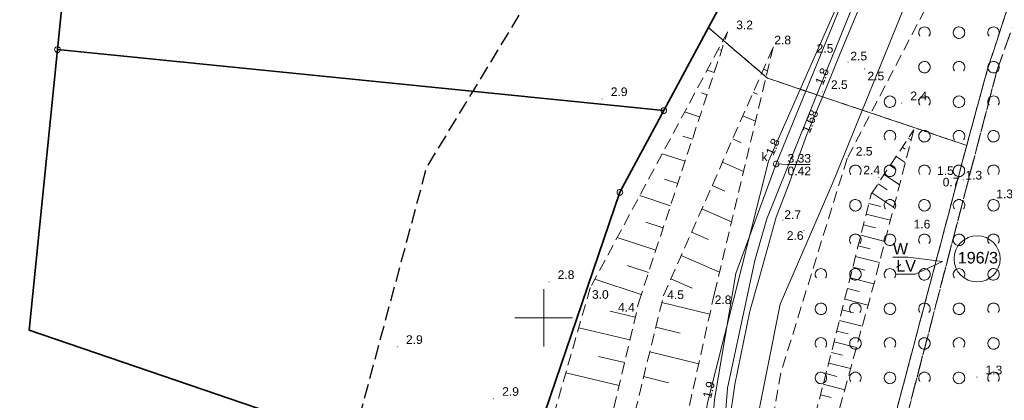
# Model space of a CAD drawing. Extents: x 5461355 to 5464904, y 5969481 to 5972975.
# Tile 13 of 40: x 5462354 to 5462440, y 5972143 to 5972176. Entities that reach past the tile are written whole.
import ezdxf
from ezdxf.enums import TextEntityAlignment as Align

# ---------------------------------------------------------------- set-up
doc = ezdxf.new("R2010")
doc.units = 0
for name, pattern in [('L_0_05', [1.75, 1.25, -0.5]), ('PRZER1-1', [1, 0.5, -0.5]), ('PRZER2-1', [1.5, 1, -0.5]), ('PRZER3-1', [2, 1.5, -0.5])]:
    doc.linetypes.add(name, pattern=pattern)
doc.layers.get('0').update_dxf_attribs({"linetype": 'CONTINUOUS'})
for name, color, linetype, lineweight in [('GEPPGD', 7, 'CONTINUOUS', 18), ('GESDZI', 7, 'CONTINUOUS', 18), ('GESDZI_O', 7, 'CONTINUOUS', 18), ('GSPWPN', 7, 'CONTINUOUS', 13), ('GSPWPN_O', 7, 'CONTINUOUS', 13), ('GSSZAD', 7, 'CONTINUOUS', 18), ('GSSZSN', 7, 'CONTINUOUS', 18), ('GUPPRZ_O', 7, 'CONTINUOUS', 18), ('KRZYZE_2000', 230, 'CONTINUOUS', 18), ('ZAKRES', 3, 'L_0_05', 18)]:
    doc.layers.add(name, color=color, linetype=linetype, lineweight=lineweight)
for name, color, linetype, lineweight, true_color in [('GESKKL', 7, 'CONTINUOUS', 18, 0x24bc24), ('GESKKL_O', 7, 'CONTINUOUS', 18, 0x24bc24), ('GESUZY', 7, 'CONTINUOUS', 18, 0x008000), ('GESUZY_O', 7, 'CONTINUOUS', 18, 0x008000), ('GULEPR', 1, 'CONTINUOUS', 18, 0xff0000), ('GULGPR', 7, 'CONTINUOUS', 18, 0xbfbf00), ('GULKPR', 7, 'CONTINUOUS', 18, 0x803300), ('GULTPR', 7, 'CONTINUOUS', 18, 0xff9100), ('GULWPR', 5, 'CONTINUOUS', 18, 0x0000ff), ('GUPKSD', 7, 'CONTINUOUS', 18, 0x803300), ('GUPKSD_O', 7, 'CONTINUOUS', 18, 0x803300)]:
    doc.layers.add(name, color=color, linetype=linetype, lineweight=lineweight, true_color=true_color)
doc.styles.add('Arial', font='arial.ttf')

# ---------------------------------------------------------------- blocks, each defined once
blk = doc.blocks.new('GSPWPN1')
blk.add_hatch(color=0).paths.add_polyline_path([(-0.045, 0), (-0.043, -0.012), (-0.039, -0.022), (-0.032, -0.032), (-0.022, -0.039), (-0.012, -0.043), (0, -0.045), (0.012, -0.043), (0.022, -0.039), (0.032, -0.032), (0.039, -0.022), (0.043, -0.012), (0.045, 0), (0.043, 0.012), (0.039, 0.022), (0.032, 0.032), (0.022, 0.039), (0.012, 0.043), (0, 0.045), (-0.012, 0.043), (-0.022, 0.039), (-0.032, 0.032), (-0.039, 0.022), (-0.043, 0.012)])
blk = doc.blocks.new('GUPKSD1')
at = {"color": 0}
blk.add_lwpolyline([(0, 0.25), (0.064705, 0.241481), (0.125, 0.216506), (0.176777, 0.176777), (0.216506, 0.125), (0.241481, 0.064705), (0.25, 0), (0.241481, -0.064705), (0.216506, -0.125), (0.176777, -0.176777), (0.125, -0.216506), (0.064705, -0.241481), (0, -0.25), (-0.064705, -0.241481), (-0.125, -0.216506), (-0.176777, -0.176777), (-0.216506, -0.125), (-0.241481, -0.064705), (-0.25, 0), (-0.241481, 0.064705), (-0.216506, 0.125), (-0.176777, 0.176777), (-0.125, 0.216506), (-0.064705, 0.241481)], close=True, dxfattribs=at)
blk = doc.blocks.new('GEPPGD1_1')
at = {"color": 0}
blk.add_lwpolyline([(0, 0.25), (0.077254, 0.237764), (0.146946, 0.202254), (0.202254, 0.146946), (0.237764, 0.077254), (0.25, 0), (0.237764, -0.077254), (0.202254, -0.146946), (0.146946, -0.202254), (0.077254, -0.237764), (0, -0.25), (-0.077254, -0.237764), (-0.146946, -0.202254), (-0.202254, -0.146946), (-0.237764, -0.077254), (-0.25, 0), (-0.237764, 0.077254), (-0.202254, 0.146946), (-0.146946, 0.202254), (-0.077254, 0.237764)], close=True, dxfattribs=at)
blk = doc.blocks.new('GEPPGD1_2')
blk.add_hatch(color=0).paths.add_polyline_path([(0, -0.045), (0.013906, -0.042798), (0.02645, -0.036406), (0.036406, -0.02645), (0.042798, -0.013906), (0.045, 0), (0.042798, 0.013906), (0.036406, 0.02645), (0.02645, 0.036406), (0.013906, 0.042798), (0, 0.045), (-0.013906, 0.042798), (-0.02645, 0.036406), (-0.036406, 0.02645), (-0.042798, 0.013906), (-0.045, 0), (-0.042798, -0.013906), (-0.036406, -0.02645), (-0.02645, -0.036406), (-0.013906, -0.042798)])
blk = doc.blocks.new('GSSZAD1')
at = {"color": 0}
blk.add_lwpolyline([(0.5, 0), (0.490964, 0.094626), (0.464184, 0.185831), (0.420627, 0.27032), (0.361867, 0.34504), (0.290028, 0.407288), (0.207708, 0.454816), (0.117879, 0.485906), (0.023791, 0.499434), (-0.071157, 0.494911), (-0.163534, 0.4725), (-0.25, 0.433013), (-0.32743, 0.377875), (-0.393027, 0.309079), (-0.444418, 0.229113), (-0.479746, 0.140866), (-0.497736, 0.047528), (-0.497736, -0.047528), (-0.479746, -0.140866), (-0.444418, -0.229113), (-0.393027, -0.309079), (-0.32743, -0.377875), (-0.25, -0.433013), (-0.163534, -0.4725), (-0.071157, -0.494911), (0.023791, -0.499434), (0.117879, -0.485906), (0.207708, -0.454816), (0.290028, -0.407288), (0.361867, -0.34504), (0.420627, -0.27032), (0.464184, -0.185831), (0.490964, -0.094626)], close=True, dxfattribs=at)
blk = doc.blocks.new('GSSZAD2')
at = {"color": 0}
blk.add_lwpolyline([(-0.390312, -0.3125), (-0.445567, -0.226869), (-0.482312, -0.131814), (-0.49902, -0.031282), (-0.494998, 0.070549), (-0.470412, 0.169449), (-0.426283, 0.26131), (-0.364446, 0.342315), (-0.287468, 0.409099), (-0.198548, 0.458889), (-0.10138, 0.489614), (0, 0.5), (0.10138, 0.489614), (0.198548, 0.458889), (0.287468, 0.409099), (0.364446, 0.342315), (0.426283, 0.26131), (0.470412, 0.169449), (0.494998, 0.070549), (0.49902, -0.031282), (0.482312, -0.131814), (0.445567, -0.226869), (0.390312, -0.3125)], dxfattribs=at)

msp = doc.modelspace()

# ---------------------------------------------------------------- linework, layer by layer
at = {"layer": 'GESDZI', "color": 84, "linetype": 'Continuous', "lineweight": 35, "elevation": 10.22}
for points in [[(5462464.99, 5972231.39), (5462432.19, 5972224.99), (5462427.17, 5972199.15), (5462410.43, 5972168), (5462406.62, 5972160.9), (5462385.18, 5972097.94), (5462407.14, 5972103.91), (5462448.06, 5972094.45), (5462450.21, 5972103.75), (5462455.34, 5972102.56), (5462452.32, 5972150.13), (5462452.01, 5972160.32), (5462452.51, 5972171.14), (5462453.89, 5972181.3), (5462456.12, 5972191.3), (5462459.04, 5972200.82), (5462462.69, 5972210.08), (5462471.3, 5972227.41)], [(5462410.43, 5972168), (5462427.17, 5972199.15), (5462432.19, 5972224.99), (5462361.56, 5972210.96), (5462357.76, 5972173.3)], [(5462385.18, 5972097.94), (5462406.62, 5972160.9), (5462410.43, 5972168), (5462357.76, 5972173.3), (5462355.3, 5972148.91), (5462383.19, 5972139.41), (5462370.4, 5972101.86)]]:
    msp.add_lwpolyline(points, close=True, dxfattribs=at)
at = {"layer": 'GESDZI_O', "color": 84, "linetype": 'Continuous', "lineweight": 0}
msp.add_circle((5462437.652, 5972155.119), 2.003, dxfattribs=at)
at = {"layer": 'GESKKL', "color": 252, "linetype": 'PRZER3-1', "lineweight": 18}
for points in [[(5462432.19, 5972224.99), (5462427.17, 5972199.15), (5462414.304, 5972175.208), (5462419.44, 5972170.82), (5462436.75, 5972164.98), (5462438.56, 5972171.6), (5462443.13, 5972185.52), (5462444.79, 5972196.46), (5462445.76, 5972196.29), (5462444.24, 5972184.97), (5462442.57, 5972180.36), (5462453.786, 5972180.532), (5462453.89, 5972181.3), (5462456.12, 5972191.3), (5462459.04, 5972200.82), (5462462.69, 5972210.08), (5462471.3, 5972227.41), (5462464.99, 5972231.39)], [(5462330.305, 5972140.9), (5462327.54, 5972115), (5462351.08, 5972106.99), (5462385.18, 5972097.94), (5462406.62, 5972160.9), (5462410.43, 5972168), (5462414.304, 5972175.208), (5462427.17, 5972199.15), (5462432.19, 5972224.99), (5462385.949, 5972215.805), (5462389.26, 5972198.95), (5462384.89, 5972198.08), (5462385.35, 5972195.62), (5462378.82, 5972194.31), (5462378.34, 5972196.77), (5462371.72, 5972195.46), (5462368.36, 5972212.311), (5462361.56, 5972210.96), (5462359.173, 5972187.3), (5462350.12, 5972188.31), (5462340.08, 5972189.41), (5462330.706, 5972140.855)], [(5462439.37, 5972171.46), (5462442.57, 5972180.36), (5462444.24, 5972184.97), (5462445.76, 5972196.29), (5462444.79, 5972196.46), (5462443.13, 5972185.52), (5462438.56, 5972171.6), (5462436.75, 5972164.98), (5462419.81, 5972100.981), (5462420.949, 5972100.717)], [(5462442.57, 5972180.36), (5462439.37, 5972171.46), (5462420.949, 5972100.717), (5462458.58, 5972092.02), (5462457.87, 5972101.97), (5462455.34, 5972102.56), (5462452.32, 5972150.13), (5462452.01, 5972160.32), (5462452.51, 5972171.14), (5462453.786, 5972180.532)], [(5462419.81, 5972100.981), (5462436.75, 5972164.98), (5462419.44, 5972170.82), (5462414.304, 5972175.208), (5462410.43, 5972168), (5462406.62, 5972160.9), (5462385.18, 5972097.94), (5462407.14, 5972103.91)]]:
    msp.add_lwpolyline(points, close=True, dxfattribs=at)
at = {"layer": 'GESKKL_O', "color": 252, "linetype": 'Continuous', "lineweight": 13, "flags": 128}
msp.add_lwpolyline([(5462434.655, 5972154.897), (5462432.27, 5972153.786), (5462430.63, 5972153.786)], dxfattribs=at)
at = {"layer": 'GESUZY', "color": 252, "linetype": 'PRZER1-1', "lineweight": 18}
for points in [[(5462432.19, 5972224.99), (5462427.17, 5972199.15), (5462414.304, 5972175.208), (5462419.44, 5972170.82), (5462436.75, 5972164.98), (5462438.56, 5972171.6), (5462443.13, 5972185.52), (5462444.79, 5972196.46), (5462445.76, 5972196.29), (5462444.24, 5972184.97), (5462442.57, 5972180.36), (5462453.786, 5972180.532), (5462453.89, 5972181.3), (5462456.12, 5972191.3), (5462459.04, 5972200.82), (5462462.69, 5972210.08), (5462471.3, 5972227.41), (5462464.99, 5972231.39)], [(5462330.305, 5972140.9), (5462327.54, 5972115), (5462351.08, 5972106.99), (5462385.18, 5972097.94), (5462406.62, 5972160.9), (5462410.43, 5972168), (5462414.304, 5972175.208), (5462427.17, 5972199.15), (5462432.19, 5972224.99), (5462385.949, 5972215.805), (5462389.26, 5972198.95), (5462384.89, 5972198.08), (5462385.35, 5972195.62), (5462378.82, 5972194.31), (5462378.34, 5972196.77), (5462371.72, 5972195.46), (5462368.36, 5972212.311), (5462361.56, 5972210.96), (5462359.173, 5972187.3), (5462350.12, 5972188.31), (5462340.08, 5972189.41), (5462330.706, 5972140.855)], [(5462439.37, 5972171.46), (5462442.57, 5972180.36), (5462444.24, 5972184.97), (5462445.76, 5972196.29), (5462444.79, 5972196.46), (5462443.13, 5972185.52), (5462438.56, 5972171.6), (5462436.75, 5972164.98), (5462419.81, 5972100.981), (5462420.949, 5972100.717)], [(5462442.57, 5972180.36), (5462439.37, 5972171.46), (5462420.949, 5972100.717), (5462458.58, 5972092.02), (5462457.87, 5972101.97), (5462455.34, 5972102.56), (5462452.32, 5972150.13), (5462452.01, 5972160.32), (5462452.51, 5972171.14), (5462453.786, 5972180.532)], [(5462419.81, 5972100.981), (5462436.75, 5972164.98), (5462419.44, 5972170.82), (5462414.304, 5972175.208), (5462410.43, 5972168), (5462406.62, 5972160.9), (5462385.18, 5972097.94), (5462407.14, 5972103.91)]]:
    msp.add_lwpolyline(points, close=True, dxfattribs=at)
at = {"layer": 'GESUZY_O', "color": 252, "linetype": 'Continuous', "lineweight": 13, "flags": 128}
msp.add_lwpolyline([(5462434.655, 5972154.897), (5462431.658, 5972155.272), (5462430.338, 5972155.272)], dxfattribs=at)
at = {"layer": 'GSSZAD', "color": 252, "linetype": 'PRZER2-1', "lineweight": 18}
msp.add_lwpolyline([(5462457.068, 5972145.976), (5462456.663, 5972158.117), (5462458.551, 5972180.874), (5462461.826, 5972196.045), (5462470.007, 5972215.604), (5462467.216, 5972221.115), (5462442.851, 5972195.417), (5462426.361, 5972163.844), (5462420.603, 5972145.229), (5462414.153, 5972107.869), (5462429.004, 5972109.634), (5462447.067, 5972106.831), (5462459.302, 5972101.863), (5462459.793, 5972105.878), (5462459.021, 5972107.622), (5462458.667, 5972116.741), (5462458.285, 5972128.025)], close=True, dxfattribs=at)
at = {"layer": 'GSSZSN', "color": 252, "linetype": 'PRZER2-1', "lineweight": 18}
for points in [[(5462393.891, 5972105.981), (5462396.675, 5972114.703), (5462404.382, 5972134.887), (5462408.26, 5972151.366), (5462415.972, 5972174.823), (5462404.04, 5972152.6), (5462399.113, 5972135.476), (5462394.739, 5972123.232), (5462391.911, 5972114.928), (5462388.104, 5972102.959)], [(5462393.891, 5972105.981), (5462399.084, 5972114.054), (5462406.139, 5972134.512), (5462410.411, 5972151.931), (5462419.946, 5972173.52), (5462414.83, 5972152.138), (5462410.82, 5972134.049), (5462402.688, 5972110.957), (5462402.354, 5972104.963), (5462395.064, 5972100.222), (5462388.104, 5972102.959)], [(5462412.161, 5972102.197), (5462416.089, 5972114.805), (5462419.42, 5972125.519), (5462424.685, 5972145.764), (5462428.444, 5972160.731), (5462432.145, 5972166.324), (5462428.757, 5972153.191), (5462422.84, 5972131.739), (5462416.195, 5972107.148), (5462414.897, 5972102.106)]]:
    msp.add_lwpolyline(points, close=True, dxfattribs=at)
at = {"layer": 'GSSZSN', "color": 252, "linetype": 'Continuous', "lineweight": 18}
for points in [[(5462415.452, 5972173.24), (5462415.311, 5972173.286)], [(5462414.817, 5972171.311), (5462414.196, 5972171.515)], [(5462419.102, 5972171.609), (5462419.452, 5972171.454)], [(5462418.208, 5972169.585), (5462418.568, 5972169.426)], [(5462414.183, 5972169.381), (5462413.702, 5972169.54)], [(5462413.549, 5972167.452), (5462412.245, 5972167.881)], [(5462417.314, 5972167.56), (5462418.405, 5972167.079)], [(5462412.914, 5972165.523), (5462412.092, 5972165.793)], [(5462416.42, 5972165.536), (5462417.151, 5972165.214)], [(5462431.676, 5972165.616), (5462431.921, 5972165.454)], [(5462431.15, 5972164.82), (5462431.409, 5972164.649)], [(5462412.28, 5972163.594), (5462410.293, 5972164.247)], [(5462430.624, 5972164.025), (5462431.417, 5972163.501)], [(5462415.526, 5972163.512), (5462417.358, 5972162.703)], [(5462430.098, 5972163.23), (5462430.631, 5972162.877)], [(5462411.646, 5972161.664), (5462410.482, 5972162.047)], [(5462429.572, 5972162.435), (5462430.913, 5972161.548)], [(5462414.632, 5972161.488), (5462415.733, 5972161.002)], [(5462429.045, 5972161.64), (5462429.853, 5972161.106)], [(5462411.011, 5972159.735), (5462408.342, 5972160.613)], [(5462428.519, 5972160.845), (5462430.409, 5972159.595)], [(5462413.738, 5972159.464), (5462416.311, 5972158.327)], [(5462428.245, 5972159.939), (5462429.303, 5972159.673)], [(5462428.013, 5972159.015), (5462430.123, 5972158.485)], [(5462410.377, 5972157.806), (5462408.872, 5972158.301)], [(5462427.78, 5972158.09), (5462428.832, 5972157.826)], [(5462409.743, 5972155.876), (5462406.391, 5972156.979)], [(5462412.844, 5972157.44), (5462414.316, 5972156.79)], [(5462427.548, 5972157.165), (5462429.646, 5972156.638)], [(5462427.316, 5972156.241), (5462428.362, 5972155.978)], [(5462411.95, 5972155.415), (5462415.264, 5972153.952)], [(5462427.084, 5972155.316), (5462429.17, 5972154.792)], [(5462409.109, 5972153.947), (5462407.262, 5972154.554)], [(5462426.851, 5972154.391), (5462427.892, 5972154.13)], [(5462408.474, 5972152.018), (5462404.44, 5972153.344)], [(5462411.056, 5972153.391), (5462412.901, 5972152.576)], [(5462426.619, 5972153.467), (5462428.69, 5972152.947)], [(5462426.387, 5972152.542), (5462427.412, 5972152.285)], [(5462426.155, 5972151.617), (5462428.183, 5972151.108)], [(5462410.264, 5972151.332), (5462414.425, 5972150.312)], [(5462407.952, 5972150.057), (5462405.777, 5972150.569)], [(5462425.923, 5972150.693), (5462426.926, 5972150.441)], [(5462407.487, 5972148.08), (5462403.041, 5972149.127)], [(5462409.737, 5972149.183), (5462411.842, 5972148.667)], [(5462425.69, 5972149.768), (5462427.675, 5972149.269)], [(5462425.458, 5972148.843), (5462426.44, 5972148.597)], [(5462425.226, 5972147.919), (5462427.168, 5972147.431)], [(5462407.022, 5972146.103), (5462404.75, 5972146.638)], [(5462409.21, 5972147.034), (5462413.467, 5972145.99)], [(5462424.994, 5972146.994), (5462425.954, 5972146.753)], [(5462424.762, 5972146.069), (5462426.661, 5972145.592)], [(5462406.556, 5972144.127), (5462401.916, 5972145.219)], [(5462408.683, 5972144.885), (5462410.836, 5972144.357)], [(5462424.524, 5972145.146), (5462425.464, 5972144.902)], [(5462424.284, 5972144.223), (5462426.15, 5972143.738)], [(5462424.044, 5972143.301), (5462424.97, 5972143.06)]]:
    msp.add_lwpolyline(points, dxfattribs=at)
at = {"layer": 'GULEPR', "color": 1, "linetype": 'Continuous', "lineweight": 18, "true_color": 0xff0000, "elevation": 10.14}
msp.add_lwpolyline([(5462447.61, 5972067.23), (5462449.86, 5972074.8), (5462450.8, 5972078.38), (5462452.66, 5972086.39), (5462452.43, 5972086.95), (5462443.54, 5972088.71), (5462431.87, 5972091.01), (5462427.51, 5972091.8), (5462425.33, 5972092.12), (5462421.41, 5972093.25), (5462414.45, 5972094.91), (5462413.99, 5972096.63), (5462409.52, 5972097.41), (5462408.98, 5972097.99), (5462411.91, 5972113.57), (5462413.93, 5972123.19), (5462414.53, 5972127.58), (5462415.3, 5972135.36), (5462415.98, 5972143.88), (5462418.34, 5972154.99), (5462419.39, 5972158.59), (5462423.86, 5972169.75), (5462433.79, 5972194.16)], dxfattribs=at)
msp.add_lwpolyline([(5462447.61, 5972067.23), (5462449.86, 5972074.8), (5462450.8, 5972078.38), (5462452.66, 5972086.39), (5462452.43, 5972086.95), (5462443.54, 5972088.71), (5462431.87, 5972091.01), (5462427.51, 5972091.8), (5462425.33, 5972092.12), (5462421.41, 5972093.25), (5462414.45, 5972094.91), (5462413.99, 5972096.63), (5462409.52, 5972097.41), (5462408.98, 5972097.99), (5462411.91, 5972113.57), (5462413.93, 5972123.19), (5462414.53, 5972127.58), (5462415.3, 5972135.36), (5462415.98, 5972143.88), (5462418.34, 5972154.99), (5462419.39, 5972158.59), (5462423.86, 5972169.75), (5462433.79, 5972194.16)], dxfattribs=at)
at = {"layer": 'GULGPR', "color": 52, "linetype": 'Continuous', "lineweight": 18, "true_color": 0xbfbf00, "elevation": 10.14}
msp.add_lwpolyline([(5462433.36, 5972191.26), (5462425.77, 5972172.96), (5462424.39, 5972169.61), (5462422.85, 5972165.93), (5462421.28, 5972161.53), (5462420.21, 5972158.74), (5462418.75, 5972153.52), (5462417.91, 5972150.57), (5462417.38, 5972148.03), (5462416.6, 5972144.2), (5462416.12, 5972140.78)], dxfattribs=at)
at = {"layer": 'GULKPR', "linetype": 'Continuous', "lineweight": 18}
for points in [[(5462420.196, 5972163.364), (5462438.43, 5972208.13)], [(5462413.346, 5972124.744), (5462414.843, 5972142.891), (5462416.692, 5972153.842), (5462420.196, 5972163.364)]]:
    msp.add_lwpolyline(points, dxfattribs=at)
at = {"layer": 'GULTPR', "color": 30, "linetype": 'Continuous', "lineweight": 18, "true_color": 0xff9100, "elevation": 10.14}
msp.add_lwpolyline([(5462462.2, 5972234.51), (5462450.43, 5972234.158), (5462449.091, 5972232.78), (5462447.924, 5972231.201), (5462438.018, 5972208.875), (5462435.179, 5972201.759), (5462428.501, 5972183.96), (5462419.527, 5972163.61), (5462414.195, 5972142.483), (5462412.711, 5972124.992), (5462411.092, 5972116.673), (5462407.3, 5972094.825), (5462402.792, 5972077.023), (5462401.096, 5972070.227), (5462392.258, 5972039.441), (5462386.279, 5972014.531), (5462384.401, 5971988.917), (5462380.341, 5971958.022), (5462377.764, 5971942.121), (5462376.701, 5971929.463), (5462373.291, 5971911.539), (5462373.192, 5971906.639)], dxfattribs=at)
msp.add_lwpolyline([(5462462.2, 5972234.51), (5462450.43, 5972234.158), (5462449.091, 5972232.78), (5462447.924, 5972231.201), (5462438.018, 5972208.875), (5462435.179, 5972201.759), (5462428.501, 5972183.96), (5462419.527, 5972163.61), (5462414.195, 5972142.483), (5462412.711, 5972124.992), (5462411.092, 5972116.673), (5462407.3, 5972094.825), (5462402.792, 5972077.023), (5462401.096, 5972070.227), (5462392.258, 5972039.441), (5462386.279, 5972014.531), (5462384.401, 5971988.917), (5462380.341, 5971958.022), (5462377.764, 5971942.121), (5462376.701, 5971929.463), (5462373.291, 5971911.539), (5462373.192, 5971906.639)], dxfattribs=at)
at = {"layer": 'GULWPR', "color": 5, "linetype": 'Continuous', "lineweight": 18, "true_color": 0x0000ff, "elevation": 10.14}
msp.add_lwpolyline([(5462438.29, 5972194.17), (5462425.14, 5972161.82), (5462420.54, 5972151.19), (5462417.04, 5972133.58), (5462412.95, 5972111.86), (5462411.49, 5972103.1), (5462410.78, 5972100.19), (5462408.03, 5972084.21), (5462404.39, 5972071.3), (5462398.85, 5972051.44), (5462394.88, 5972036.02), (5462391.35, 5972019.42), (5462387.51, 5971996), (5462384.51, 5971974.71), (5462382.51, 5971965.6)], dxfattribs=at)
at = {"layer": 'GUPPRZ_O', "color": 36, "linetype": 'Continuous', "lineweight": 13, "true_color": 0x803300, "elevation": 10.8, "flags": 128}
msp.add_lwpolyline([(5462420.196, 5972163.364), (5462421.187, 5972163.304), (5462423.147, 5972163.304)], dxfattribs=at)
at = {"layer": 'KRZYZE_2000', "color": 252, "lineweight": 18, "flags": 128}
for points in [[(5462400, 5972147.5), (5462400, 5972152.5)], [(5462397.5, 5972150), (5462402.5, 5972150)]]:
    msp.add_lwpolyline(points, dxfattribs=at)
at = {"layer": 'ZAKRES', "lineweight": 30, "flags": 128}
msp.add_lwpolyline([(5462543.8, 5972311.19), (5462511.46, 5972288.78), (5462481.09, 5972259.6), (5462422.01, 5972247.35), (5462418.13, 5972209.64), (5462389.82, 5972163.08), (5462367.15, 5972078.93), (5462475.94, 5972049.63), (5462481.47, 5972081.94), (5462475.95, 5972139.11), (5462481.03, 5972188.17), (5462517.69, 5972229.73), (5462568.77, 5972278.32)], close=True, dxfattribs=at)

# ---------------------------------------------------------------- block references
at = {"layer": 'GEPPGD', "color": 252, "linetype": 'Continuous', "lineweight": 18}
for name, p in [('GEPPGD1_1', (5462357.76, 5972173.3, 10.24)), ('GEPPGD1_1', (5462410.43, 5972168, 10.24)), ('GEPPGD1_1', (5462406.62, 5972160.9, 10.24)), ('GEPPGD1_2', (5462355.3, 5972148.91, 10.24))]:
    msp.add_blockref(name, p, dxfattribs=at)
at = {"layer": 'GSPWPN', "color": 252, "linetype": 'Continuous', "lineweight": 13}
for p in [(5462415.972, 5972174.823, 10.08), (5462419.946, 5972173.52, 10.08), (5462425.092, 5972172.812, 10.08), (5462426.441, 5972172.208, 10.08), (5462427.878, 5972171.624, 10.08), (5462424.202, 5972169.631, 10.08), (5462405.075, 5972169.011, 10.08), (5462431.103, 5972168.655, 10.08), (5462426.361, 5972163.844, 10.08), (5462429.115, 5972162.201, 10.08), (5462435.845, 5972162.355, 10.08), (5462436.085, 5972162.231, 10.08), (5462436.451, 5972161.987, 10.08), (5462420.787, 5972158.482, 10.08), (5462422.601, 5972157.578, 10.08), (5462432.64, 5972157.022, 10.08), (5462400.461, 5972153.117, 10.08), (5462404.04, 5972152.6, 10.08), (5462410.411, 5972151.931, 10.08), (5462414.83, 5972152.138, 10.08), (5462408.26, 5972151.366, 10.08), (5462387.28, 5972147.48, 10.08), (5462437.635, 5972144.842, 10.08), (5462395.64, 5972142.97, 10.08)]:
    msp.add_blockref('GSPWPN1', p, dxfattribs=at)
at = {"layer": 'GSSZAD', "color": 252, "linetype": 'Continuous', "lineweight": 18}
for name, p in [('GSSZAD2', (5462433.08, 5972174.773, 10.1)), ('GSSZAD1', (5462436.08, 5972174.773, 10.1)), ('GSSZAD2', (5462439.08, 5972174.773, 10.1)), ('GSSZAD1', (5462433.08, 5972171.773, 10.1)), ('GSSZAD2', (5462436.08, 5972171.773, 10.1)), ('GSSZAD1', (5462439.08, 5972171.773, 10.1)), ('GSSZAD1', (5462430.08, 5972168.773, 10.1)), ('GSSZAD2', (5462433.08, 5972168.773, 10.1)), ('GSSZAD1', (5462436.08, 5972168.773, 10.1)), ('GSSZAD2', (5462439.08, 5972168.773, 10.1)), ('GSSZAD2', (5462430.08, 5972165.773, 10.1)), ('GSSZAD1', (5462433.08, 5972165.773, 10.1)), ('GSSZAD2', (5462436.08, 5972165.773, 10.1)), ('GSSZAD1', (5462439.08, 5972165.773, 10.1)), ('GSSZAD2', (5462427.08, 5972162.773, 10.1)), ('GSSZAD1', (5462430.08, 5972162.773, 10.1)), ('GSSZAD2', (5462433.08, 5972162.773, 10.1)), ('GSSZAD1', (5462436.08, 5972162.773, 10.1)), ('GSSZAD2', (5462439.08, 5972162.773, 10.1)), ('GSSZAD1', (5462427.08, 5972159.773, 10.1)), ('GSSZAD2', (5462430.08, 5972159.773, 10.1)), ('GSSZAD1', (5462433.08, 5972159.773, 10.1)), ('GSSZAD2', (5462436.08, 5972159.773, 10.1)), ('GSSZAD1', (5462439.08, 5972159.773, 10.1)), ('GSSZAD2', (5462427.08, 5972156.773, 10.1)), ('GSSZAD1', (5462430.08, 5972156.773, 10.1)), ('GSSZAD2', (5462433.08, 5972156.773, 10.1)), ('GSSZAD1', (5462436.08, 5972156.773, 10.1)), ('GSSZAD2', (5462439.08, 5972156.773, 10.1)), ('GSSZAD2', (5462424.08, 5972153.773, 10.1)), ('GSSZAD1', (5462427.08, 5972153.773, 10.1)), ('GSSZAD2', (5462430.08, 5972153.773, 10.1)), ('GSSZAD1', (5462433.08, 5972153.773, 10.1)), ('GSSZAD2', (5462436.08, 5972153.773, 10.1)), ('GSSZAD1', (5462439.08, 5972153.773, 10.1)), ('GSSZAD1', (5462424.08, 5972150.773, 10.1)), ('GSSZAD2', (5462427.08, 5972150.773, 10.1)), ('GSSZAD1', (5462430.08, 5972150.773, 10.1)), ('GSSZAD2', (5462433.08, 5972150.773, 10.1)), ('GSSZAD1', (5462436.08, 5972150.773, 10.1)), ('GSSZAD2', (5462439.08, 5972150.773, 10.1)), ('GSSZAD2', (5462424.08, 5972147.773, 10.1)), ('GSSZAD1', (5462427.08, 5972147.773, 10.1)), ('GSSZAD2', (5462430.08, 5972147.773, 10.1)), ('GSSZAD1', (5462433.08, 5972147.773, 10.1)), ('GSSZAD2', (5462436.08, 5972147.773, 10.1)), ('GSSZAD1', (5462439.08, 5972147.773, 10.1)), ('GSSZAD1', (5462424.08, 5972144.773, 10.1)), ('GSSZAD2', (5462427.08, 5972144.773, 10.1)), ('GSSZAD1', (5462430.08, 5972144.773, 10.1)), ('GSSZAD2', (5462433.08, 5972144.773, 10.1)), ('GSSZAD1', (5462436.08, 5972144.773, 10.1)), ('GSSZAD2', (5462439.08, 5972144.773, 10.1))]:
    msp.add_blockref(name, p, dxfattribs=at)
at = {"layer": 'GUPKSD', "linetype": 'Continuous', "lineweight": 18}
msp.add_blockref('GUPKSD1', (5462420.196, 5972163.364, 10.16), dxfattribs=at)

# ---------------------------------------------------------------- texts
at = {"layer": 'GESDZI_O', "color": 84, "linetype": 'Continuous', "lineweight": 0, "style": 'Arial'}
msp.add_text('196/3', height=1, dxfattribs=at).set_placement((5462437.723, 5972154.721, 10.8), align=Align.CENTER)
at = {"layer": 'GESKKL_O', "color": 252, "linetype": 'Continuous', "lineweight": 0, "style": 'Arial'}
msp.add_text('ŁV', height=1, dxfattribs=at).set_placement((5462430.63, 5972154.016, 10.8))
at = {"layer": 'GESUZY_O', "color": 252, "linetype": 'Continuous', "lineweight": 0, "style": 'Arial'}
msp.add_text('W', height=1, dxfattribs=at).set_placement((5462430.338, 5972155.502, 10.8))
at = {"layer": 'GSPWPN_O', "color": 252, "linetype": 'Continuous', "lineweight": 0, "style": 'Arial'}
for s, p in [('3.2', (5462416.722, 5972175.073, 10.8)), ('2.8', (5462420.033, 5972173.754, 10.8)), ('2.5', (5462423.711, 5972173.027, 10.8)), ('2.5', (5462426.641, 5972172.361, 10.8)), ('2.5', (5462428.126, 5972170.628, 10.8)), ('2.5', (5462424.952, 5972169.881, 10.8)), ('2.9', (5462405.825, 5972169.261, 10.8)), ('2.4', (5462431.853, 5972168.905, 10.8)), ('2.5', (5462427.111, 5972164.094, 10.8)), ('2.4', (5462427.768, 5972162.463, 10.8)), ('1.5', (5462434.172, 5972162.411, 10.8)), ('1.3', (5462436.633, 5972162.014, 10.8)), ('0.7', (5462434.663, 5972161.41, 10.8)), ('1.3', (5462439.316, 5972160.39, 10.8)), ('2.7', (5462420.901, 5972158.592, 10.8)), ('1.6', (5462432.135, 5972157.761, 10.8)), ('2.6', (5462421.118, 5972156.771, 10.8)), ('2.8', (5462401.211, 5972153.367, 10.8)), ('3.0', (5462404.19, 5972151.651, 10.8)), ('4.5', (5462410.729, 5972151.625, 10.8)), ('2.8', (5462414.852, 5972151.191, 10.8)), ('4.4', (5462406.454, 5972150.532, 10.8)), ('2.9', (5462388.03, 5972147.73, 10.8)), ('1.3', (5462438.385, 5972145.092, 10.8)), ('2.9', (5462396.39, 5972143.22, 10.8))]:
    msp.add_text(s, height=0.75, dxfattribs=at).set_placement(p)
at = {"layer": 'GUPKSD_O', "linetype": 'Continuous', "lineweight": 0, "style": 'Arial'}
msp.add_text('k', height=0.75, dxfattribs=at).set_placement((5462419.446, 5972163.614, 10.8), align=Align.RIGHT)
at = {"layer": 'GUPPRZ_O', "color": 1, "linetype": 'Continuous', "lineweight": 0, "true_color": 0xff0000, "style": 'Arial'}
msp.add_text('1.8', height=0.75, rotation=67.86349, dxfattribs=at).set_placement((5462424.255, 5972170.158, 10.8))
at = {"layer": 'GUPPRZ_O', "color": 52, "linetype": 'Continuous', "lineweight": 0, "true_color": 0xbfbf00, "style": 'Arial'}
msp.add_text('1.68', height=0.75, rotation=67.29175, dxfattribs=at).set_placement((5462423.1, 5972165.978, 10.8))
at = {"layer": 'GUPPRZ_O', "color": 30, "linetype": 'Continuous', "lineweight": 0, "true_color": 0xff9100, "style": 'Arial'}
for s, rotation, p in [('1.8', 66.20209, (5462419.947, 5972164.039, 10.8)), ('1.9', 75.83621, (5462414.532, 5972142.952, 10.8))]:
    msp.add_text(s, height=0.75, rotation=rotation, dxfattribs=at).set_placement(p)
at = {"layer": 'GUPPRZ_O', "color": 36, "linetype": 'Continuous', "lineweight": 0, "true_color": 0x803300, "style": 'Arial'}
for s, p in [('3.33', (5462421.187, 5972163.477, 10.8)), ('0.42', (5462421.187, 5972162.382, 10.8))]:
    msp.add_text(s, height=0.75, rotation=360, dxfattribs=at).set_placement(p)

doc.saveas('drawing.dxf')
